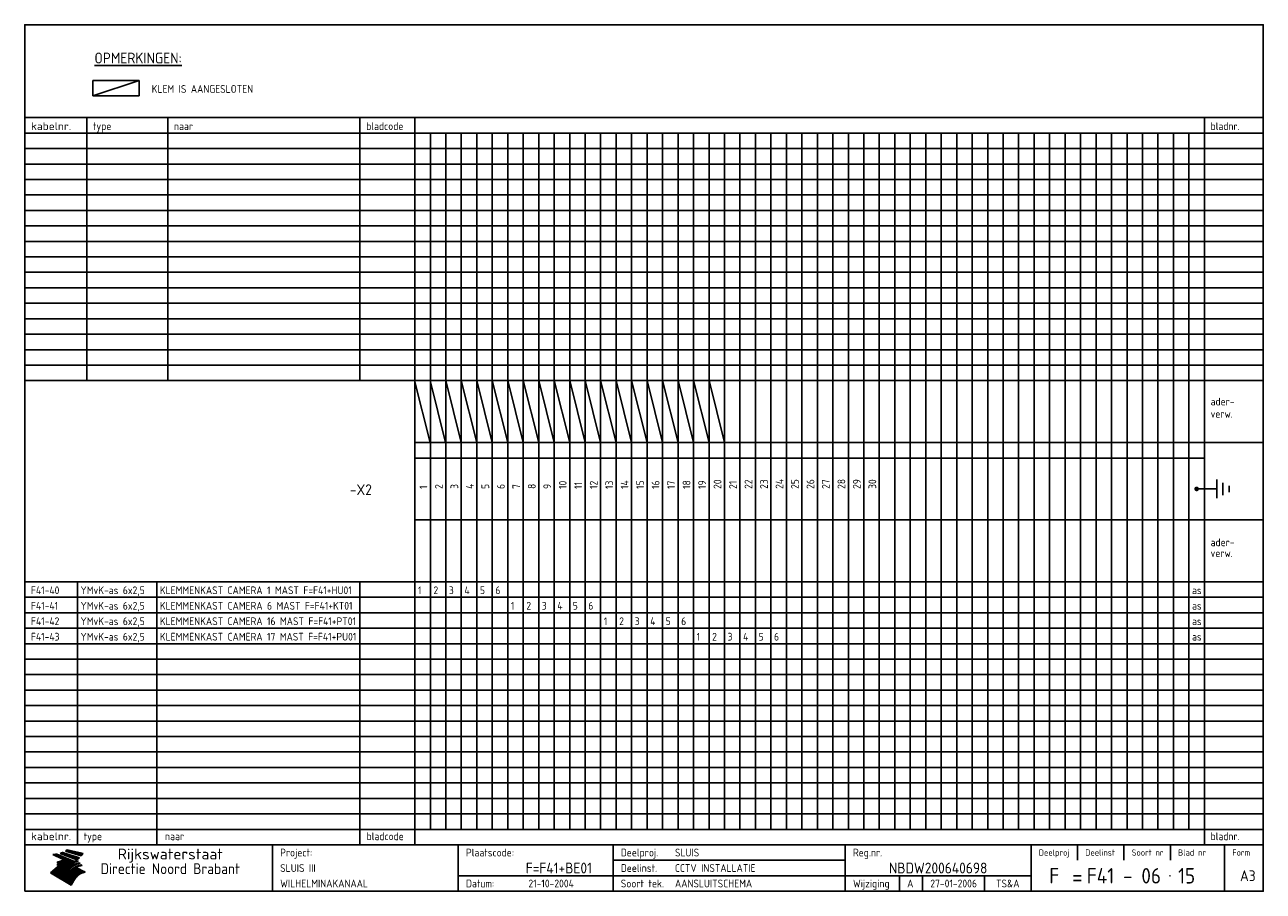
# Model space of a CAD drawing. Extents: x 10 to 410, y 10 to 290.
import ezdxf
from ezdxf.enums import TextEntityAlignment as Align

# ---------------------------------------------------------------- set-up
doc = ezdxf.new("R2010")
doc.units = 0
doc.header["$LTSCALE"] = 10
doc.header["$MEASUREMENT"] = 0
doc.layers.get('0').update_dxf_attribs({"linetype": 'CONTINUOUS'})
for name, color, linetype in [('0-25', 7, 'CONTINUOUS'), ('0-35', 2, 'CONTINUOUS'), ('0-50', 3, 'CONTINUOUS'), ('B-25', 7, 'CONTINUOUS'), ('B-35', 2, 'CONTINUOUS')]:
    doc.layers.add(name, color=color, linetype=linetype)
doc.styles.add('ISO', font='iso.shx')
doc.styles.get("Standard").update_dxf_attribs({"font": 'iso.shx'})

# ---------------------------------------------------------------- blocks, each defined once
blk = doc.blocks.new('KADER-A3')
at = {"layer": '0-25'}
for p, q in [((410, 35), (10, 35)), ((410, 30), (10, 30)), ((350, 25), (350, 20)), ((365, 25), (365, 20)), ((380, 25), (380, 20)), ((200, 20), (275, 20)), ((150, 15), (335, 15)), ((292.5, 15), (292.5, 10)), ((300, 15), (300, 10)), ((320, 15), (320, 10))]:
    blk.add_line(p, q, dxfattribs=at)
at = {"layer": '0-25', "color": 7}
for p, q in [((19.1, 21.89), (25.12, 19)), ((19.1, 21.89), (25.12, 19)), ((19.17, 21.86), (20.7, 21.86)), ((19.29, 21.8), (20.83, 21.8)), ((19.4, 21.75), (20.96, 21.75)), ((19.52, 21.69), (21.09, 21.69)), ((19.64, 21.63), (21.22, 21.63)), ((19.74, 21.92), (20.56, 21.92)), ((19.75, 21.58), (21.36, 21.58)), ((19.87, 21.52), (21.49, 21.52)), ((19.99, 21.47), (21.62, 21.47)), ((20.11, 21.41), (21.75, 21.41)), ((20.22, 21.35), (21.88, 21.35)), ((20.25, 21.97), (20.43, 21.97)), ((20.34, 21.3), (22.02, 21.3)), ((20.38, 21.99), (26.02, 19.59)), ((20.38, 21.99), (26.02, 19.59)), ((20.46, 21.24), (22.15, 21.24)), ((20.57, 21.18), (22.28, 21.18)), ((20.69, 21.13), (22.41, 21.13)), ((20.81, 21.07), (22.55, 21.07)), ((20.92, 21.02), (22.68, 21.02)), ((21.04, 20.96), (22.81, 20.96)), ((21.16, 20.9), (22.94, 20.9)), ((21.27, 20.85), (23.07, 20.85)), ((21.39, 20.79), (23.21, 20.79)), ((21.47, 22.25), (26.83, 20.19)), ((21.47, 22.25), (26.83, 20.19)), ((21.49, 22.25), (23.07, 22.25)), ((21.51, 20.73), (23.34, 20.73)), ((21.6, 22.2), (23.25, 22.2)), ((21.63, 20.68), (23.47, 20.68)), ((21.65, 22.31), (22.89, 22.31)), ((21.74, 20.62), (23.6, 20.62)), ((21.75, 22.14), (23.42, 22.14)), ((21.8, 22.37), (22.71, 22.37)), ((21.86, 20.57), (23.73, 20.57)), ((21.9, 22.08), (23.6, 22.08)), ((21.94, 22.42), (22.53, 22.42)), ((21.98, 20.51), (23.87, 20.51)), ((22.04, 22.03), (23.78, 22.03)), ((22.06, 22.48), (22.36, 22.48)), ((22.09, 20.45), (24, 20.45)), ((22.18, 22.53), (27.65, 20.8)), ((22.18, 22.53), (27.65, 20.8)), ((22.19, 21.97), (23.96, 21.97)), ((22.21, 20.4), (24.13, 20.4)), ((22.33, 20.34), (24.26, 20.34)), ((22.34, 21.92), (24.13, 21.92)), ((22.37, 20), (23.08, 20)), ((22.44, 20.28), (24.4, 20.28)), ((22.48, 21.86), (24.31, 21.86)), ((22.49, 20.06), (23.04, 20.06)), ((22.56, 20.23), (24.53, 20.23)), ((22.61, 20.12), (22.93, 20.12)), ((22.63, 21.8), (24.49, 21.8)), ((22.68, 20.17), (24.66, 20.17)), ((22.71, 20.17), (22.82, 20.17)), ((23.11, 20.02), (22.77, 20.2)), ((23.11, 20.02), (22.77, 20.2)), ((22.78, 21.75), (24.67, 21.75)), ((22.79, 20.12), (24.79, 20.12)), ((22.91, 20.06), (24.92, 20.06)), ((22.92, 21.69), (24.85, 21.69)), ((23.03, 20), (25.06, 20)), ((23.07, 21.63), (25.02, 21.63)), ((23.14, 22.99), (28.22, 21.46)), ((23.14, 22.99), (28.22, 21.46)), ((23.15, 22.98), (25.33, 22.98)), ((23.22, 21.58), (25.2, 21.58)), ((23.23, 23.04), (25.09, 23.04)), ((23.32, 23.1), (24.84, 23.1)), ((23.34, 22.93), (25.57, 22.93)), ((23.36, 21.52), (25.38, 21.52)), ((23.4, 23.15), (24.6, 23.15)), ((23.49, 23.21), (24.36, 23.21)), ((23.51, 21.47), (25.56, 21.47)), ((23.52, 22.87), (25.81, 22.87)), ((23.57, 23.27), (24.12, 23.27)), ((23.64, 23.32), (23.87, 23.32)), ((23.66, 21.41), (25.74, 21.41)), ((23.7, 23.36), (28.82, 22.17)), ((23.7, 23.36), (28.82, 22.17)), ((23.71, 22.82), (26.06, 22.82)), ((23.8, 21.35), (25.91, 21.35)), ((23.9, 22.76), (26.3, 22.76)), ((23.95, 21.3), (26.09, 21.3)), ((24.09, 22.7), (26.54, 22.7)), ((24.09, 21.24), (26.27, 21.24)), ((24.24, 21.18), (26.45, 21.18)), ((24.27, 22.65), (26.78, 22.65)), ((24.39, 21.13), (26.62, 21.13)), ((24.46, 22.59), (27.03, 22.59)), ((24.53, 21.07), (26.8, 21.07)), ((24.65, 22.53), (27.27, 22.53)), ((24.68, 21.02), (26.98, 21.02)), ((24.83, 20.96), (27.16, 20.96)), ((24.84, 22.48), (27.51, 22.48)), ((24.97, 20.9), (27.34, 20.9)), ((25.02, 22.42), (27.75, 22.42)), ((25.12, 20.85), (27.51, 20.85)), ((25.21, 22.37), (28, 22.37)), ((25.27, 20.79), (27.63, 20.79)), ((25.4, 22.31), (28.24, 22.31)), ((25.41, 20.73), (27.57, 20.73)), ((25.56, 20.68), (27.51, 20.68)), ((25.58, 22.25), (28.48, 22.25)), ((25.71, 20.62), (27.44, 20.62)), ((25.77, 22.2), (28.72, 22.2)), ((25.85, 20.57), (27.37, 20.57)), ((25.96, 22.14), (28.79, 22.14)), ((26, 20.51), (27.29, 20.51)), ((26.15, 22.08), (28.75, 22.08)), ((26.15, 20.45), (27.22, 20.45)), ((26.29, 20.4), (27.14, 20.4)), ((26.33, 22.03), (28.71, 22.03)), ((26.44, 20.34), (27.06, 20.34)), ((26.52, 21.97), (28.66, 21.97)), ((26.59, 20.28), (26.97, 20.28)), ((26.71, 21.92), (28.62, 21.92)), ((26.73, 20.23), (26.89, 20.23)), ((26.9, 21.86), (28.57, 21.86)), ((27.08, 21.8), (28.52, 21.8)), ((27.27, 21.75), (28.48, 21.75)), ((27.46, 21.69), (28.43, 21.69)), ((27.65, 21.63), (28.38, 21.63)), ((27.83, 21.58), (28.33, 21.58)), ((28.02, 21.52), (28.28, 21.52)), ((28.21, 21.47), (28.22, 21.47)), ((20.58, 17.88), (18.3, 16)), ((20.58, 17.88), (18.3, 16)), ((24.94, 11.97), (18.3, 16)), ((24.94, 11.97), (18.3, 16)), ((18.31, 16.01), (20.96, 16.01)), ((18.38, 16.07), (21.46, 16.07)), ((18.45, 16.12), (21.88, 16.12)), ((18.52, 16.18), (22.15, 16.18)), ((18.59, 16.23), (22.38, 16.23)), ((18.65, 16.29), (22.58, 16.29)), ((18.72, 16.35), (22.75, 16.35)), ((18.79, 16.4), (22.91, 16.4)), ((18.86, 16.46), (20.6, 16.46)), ((18.93, 16.52), (20.6, 16.52)), ((18.99, 16.57), (20.6, 16.57)), ((19.06, 16.63), (20.6, 16.63)), ((19.13, 16.68), (20.6, 16.68)), ((19.2, 16.74), (20.6, 16.74)), ((19.27, 16.8), (20.6, 16.8)), ((19.33, 16.85), (21.07, 16.85)), ((19.4, 16.91), (21.55, 16.91)), ((19.47, 16.97), (21.88, 16.97)), ((19.54, 17.02), (22.13, 17.02)), ((19.61, 17.08), (22.34, 17.08)), ((19.67, 17.13), (20.6, 17.13)), ((19.74, 17.19), (20.6, 17.19)), ((19.81, 17.25), (20.6, 17.25)), ((19.88, 17.3), (20.6, 17.3)), ((19.95, 17.36), (20.6, 17.36)), ((20.01, 17.42), (20.6, 17.42)), ((20.08, 17.47), (20.93, 17.47)), ((20.15, 17.53), (21.26, 17.53)), ((20.22, 17.58), (21.51, 17.58)), ((20.29, 17.64), (21.72, 17.64)), ((20.35, 17.7), (21.9, 17.7)), ((20.42, 17.75), (22.07, 17.75)), ((20.49, 17.81), (22.22, 17.81)), ((20.56, 17.87), (22.36, 17.87)), ((20.6, 19.11), (20.58, 19.51)), ((20.6, 19.11), (20.58, 19.51)), ((20.58, 19.5), (22.09, 19.5)), ((20.58, 19.44), (21.95, 19.44)), ((20.59, 19.38), (21.79, 19.38)), ((20.59, 19.33), (21.62, 19.33)), ((20.59, 19.27), (21.42, 19.27)), ((20.6, 19.22), (21.2, 19.22)), ((20.6, 19.16), (20.93, 19.16)), ((20.6, 19.11), (20.69, 19.12)), ((20.6, 19.11), (20.69, 19.12)), ((20.6, 18.79), (20.77, 18.81)), ((20.6, 18.79), (20.77, 18.81)), ((20.6, 18.29), (20.6, 18.79)), ((20.6, 18.29), (20.6, 18.79)), ((20.6, 18.77), (22.46, 18.77)), ((20.6, 18.71), (22.33, 18.71)), ((20.6, 18.65), (22.19, 18.65)), ((20.6, 18.6), (22.04, 18.6)), ((20.6, 18.54), (21.87, 18.54)), ((20.6, 18.48), (21.68, 18.48)), ((20.6, 18.43), (21.46, 18.43)), ((20.6, 18.37), (21.21, 18.37)), ((20.6, 18.29), (20.88, 18.32)), ((20.6, 18.29), (20.88, 18.32)), ((20.6, 18.32), (20.87, 18.32)), ((20.6, 17.88), (20.86, 17.91)), ((20.6, 17.88), (20.86, 17.91)), ((20.6, 17.43), (20.97, 17.48)), ((20.6, 17.43), (20.97, 17.48)), ((20.6, 17.43), (20.6, 17.09)), ((20.6, 17.43), (20.6, 17.09)), ((20.6, 17.09), (21.26, 17.16)), ((20.6, 17.09), (21.26, 17.16)), ((20.6, 16.8), (21.37, 16.89)), ((20.6, 16.8), (21.37, 16.89)), ((20.6, 16.8), (20.6, 16.45)), ((20.6, 16.8), (20.6, 16.45)), ((20.6, 16.45), (21.56, 16.56)), ((20.6, 16.45), (21.56, 16.56)), ((20.6, 15.97), (21.67, 16.09)), ((20.6, 15.97), (21.67, 16.09)), ((20.7, 16.46), (23.06, 16.46)), ((20.9, 19.55), (22.23, 19.55)), ((20.9, 18.82), (22.59, 18.82)), ((20.98, 17.92), (22.5, 17.92)), ((21.02, 17.13), (22.53, 17.13)), ((21.19, 19.61), (22.35, 19.61)), ((21.2, 16.52), (23.2, 16.52)), ((21.32, 18.88), (22.71, 18.88)), ((21.32, 17.98), (22.62, 17.98)), ((21.42, 19.67), (22.47, 19.67)), ((21.47, 17.19), (22.7, 17.19)), ((21.59, 18.03), (22.74, 18.03)), ((21.61, 18.93), (22.82, 18.93)), ((21.62, 19.72), (22.59, 19.72)), ((21.72, 16.57), (23.32, 16.57)), ((21.77, 17.25), (22.85, 17.25)), ((21.8, 19.78), (22.69, 19.78)), ((21.8, 18.09), (22.85, 18.09)), ((21.84, 18.99), (22.92, 18.99)), ((21.96, 19.83), (22.79, 19.83)), ((21.99, 18.15), (22.95, 18.15)), ((22.01, 17.3), (22.99, 17.3)), ((22.03, 19.05), (23.03, 19.05)), ((22.1, 16.63), (23.44, 16.63)), ((22.11, 19.89), (22.89, 19.89)), ((22.16, 18.2), (23.05, 18.2)), ((22.21, 19.1), (23.12, 19.1)), ((22.21, 17.36), (23.12, 17.36)), ((22.24, 19.95), (22.99, 19.95)), ((22.31, 18.26), (23.15, 18.26)), ((22.36, 19.16), (23.22, 19.16)), ((22.38, 16.68), (23.56, 16.68)), ((22.39, 17.42), (23.24, 17.42)), ((22.45, 18.32), (23.24, 18.32)), ((22.51, 19.22), (23.3, 19.22)), ((22.56, 17.47), (23.36, 17.47)), ((22.59, 18.37), (23.33, 18.37)), ((22.6, 16.74), (23.66, 16.74)), ((22.64, 19.27), (23.39, 19.27)), ((22.71, 18.43), (23.42, 18.43)), ((22.71, 17.53), (23.47, 17.53)), ((22.77, 19.33), (23.47, 19.33)), ((22.79, 16.8), (23.77, 16.8)), ((22.83, 18.48), (23.5, 18.48)), ((22.84, 17.58), (23.57, 17.58)), ((22.89, 19.38), (23.55, 19.38)), ((22.94, 18.54), (23.58, 18.54)), ((22.96, 16.85), (23.86, 16.85)), ((22.97, 17.64), (23.67, 17.64)), ((23, 19.44), (23.63, 19.44)), ((23.04, 18.6), (23.66, 18.6)), ((23.1, 19.5), (23.72, 19.5)), ((23.1, 17.7), (23.77, 17.7)), ((23.12, 16.91), (23.96, 16.91)), ((23.14, 18.65), (23.74, 18.65)), ((23.15, 19.95), (25.19, 19.95)), ((23.21, 19.55), (23.8, 19.55)), ((23.21, 17.75), (23.86, 17.75)), ((23.21, 16.01), (28.9, 16.01)), ((23.24, 18.71), (23.82, 18.71)), ((23.26, 19.89), (25.32, 19.89)), ((23.26, 16.97), (24.05, 16.97)), ((23.3, 19.61), (23.88, 19.61)), ((23.32, 17.81), (23.95, 17.81)), ((23.33, 18.77), (23.91, 18.77)), ((23.37, 16.07), (29.08, 16.07)), ((23.38, 19.83), (25.45, 19.83)), ((23.39, 19.67), (23.81, 19.67)), ((23.39, 17.02), (24.14, 17.02)), ((23.42, 18.82), (23.99, 18.82)), ((23.42, 17.87), (24.03, 17.87)), ((23.45, 19.7), (23.58, 19.79)), ((23.45, 19.7), (23.58, 19.79)), ((23.48, 19.72), (23.7, 19.72)), ((23.5, 19.78), (25.58, 19.78)), ((23.51, 18.88), (24.07, 18.88)), ((23.51, 16.12), (29.27, 16.12)), ((23.52, 17.92), (24.11, 17.92)), ((23.52, 17.08), (24.22, 17.08)), ((23.54, 18.9), (24.3, 19.42)), ((23.54, 18.9), (24.3, 19.42)), ((23.56, 19.78), (23.59, 19.78)), ((23.56, 19.39), (23.9, 19.62)), ((23.56, 19.39), (23.9, 19.62)), ((23.58, 19.79), (23.9, 19.62)), ((23.58, 19.79), (23.9, 19.62)), ((23.59, 18.93), (24.15, 18.93)), ((23.61, 19.72), (25.72, 19.72)), ((23.62, 17.98), (24.2, 17.98)), ((23.63, 17.13), (24.3, 17.13)), ((23.65, 18.59), (24.62, 19.25)), ((23.65, 18.59), (24.62, 19.25)), ((29.41, 16.17), (23.65, 16.17)), ((23.67, 18.99), (24.23, 18.99)), ((23.71, 18.03), (24.28, 18.03)), ((23.73, 19.67), (25.85, 19.67)), ((23.75, 19.05), (24.32, 19.05)), ((23.75, 17.19), (24.38, 17.19)), ((23.77, 16.23), (29.47, 16.23)), ((23.79, 18.09), (24.36, 18.09)), ((23.83, 19.1), (24.4, 19.1)), ((23.85, 19.61), (25.98, 19.61)), ((23.85, 17.25), (24.46, 17.25)), ((23.88, 18.15), (24.44, 18.15)), ((23.89, 16.29), (29.36, 16.29)), ((23.92, 19.16), (24.48, 19.16)), ((23.94, 18.19), (25.23, 19.07)), ((23.94, 18.19), (25.23, 19.07)), ((23.95, 17.3), (24.55, 17.3)), ((23.96, 19.55), (25.96, 19.55)), ((23.96, 18.2), (24.53, 18.2)), ((24, 19.22), (24.56, 19.22)), ((24, 16.35), (29.24, 16.35)), ((24.04, 18.26), (24.61, 18.26)), ((24.05, 17.36), (24.63, 17.36)), ((24.06, 17.88), (25.34, 18.76)), ((24.06, 17.88), (25.34, 18.76)), ((24.08, 19.5), (25.88, 19.5)), ((24.08, 19.27), (24.58, 19.27)), ((24.11, 16.4), (29.13, 16.4)), ((24.13, 18.32), (24.69, 18.32)), ((24.14, 17.42), (24.71, 17.42)), ((24.16, 19.33), (24.47, 19.33)), ((24.2, 19.44), (25.79, 19.44)), ((24.21, 18.37), (24.77, 18.37)), ((24.21, 16.46), (29.02, 16.46)), ((24.23, 17.47), (24.79, 17.47)), ((24.24, 17.48), (25.52, 18.36)), ((24.24, 17.48), (25.52, 18.36)), ((24.25, 19.38), (24.36, 19.38)), ((24.29, 18.43), (24.85, 18.43)), ((24.3, 19.42), (24.62, 19.25)), ((24.3, 19.42), (24.62, 19.25)), ((24.31, 19.38), (25.71, 19.38)), ((24.31, 17.53), (24.87, 17.53)), ((24.31, 16.52), (28.91, 16.52)), ((24.35, 17.17), (25.64, 18.05)), ((24.35, 17.17), (25.64, 18.05)), ((24.37, 18.48), (24.94, 18.48)), ((24.39, 17.58), (24.96, 17.58)), ((24.4, 16.57), (28.79, 16.57)), ((24.43, 19.33), (25.62, 19.33)), ((24.45, 18.54), (25.02, 18.54)), ((24.47, 17.64), (25.04, 17.64)), ((24.49, 16.63), (28.68, 16.63)), ((24.54, 18.6), (25.1, 18.6)), ((24.55, 19.27), (25.54, 19.27)), ((24.56, 17.7), (25.12, 17.7)), ((24.57, 16.68), (28.57, 16.68)), ((24.62, 18.65), (25.18, 18.65)), ((24.63, 16.72), (25.91, 17.6)), ((24.63, 16.72), (25.91, 17.6)), ((24.64, 17.75), (25.2, 17.75)), ((24.66, 16.74), (28.45, 16.74)), ((24.67, 19.22), (25.45, 19.22)), ((24.7, 18.71), (25.27, 18.71)), ((24.72, 17.81), (25.29, 17.81)), ((24.74, 16.8), (28.34, 16.8)), ((24.78, 19.16), (25.37, 19.16)), ((24.78, 18.77), (25.34, 18.77)), ((24.8, 17.87), (25.37, 17.87)), ((24.82, 16.85), (28.23, 16.85)), ((24.87, 18.82), (25.4, 18.82)), ((24.89, 17.92), (25.45, 17.92)), ((24.9, 19.1), (25.28, 19.1)), ((24.9, 16.91), (28.11, 16.91)), ((24.95, 18.88), (25.45, 18.88)), ((24.97, 17.98), (25.53, 17.98)), ((24.99, 16.97), (28, 16.97)), ((25.02, 19.05), (25.2, 19.05)), ((25.03, 18.93), (25.51, 18.93)), ((25.05, 18.03), (25.61, 18.03)), ((25.07, 17.02), (27.89, 17.02)), ((25.11, 18.99), (25.57, 18.99)), ((26.02, 19.59), (25.12, 19)), ((26.02, 19.59), (25.12, 19)), ((25.13, 18.09), (25.68, 18.09)), ((25.15, 17.08), (27.77, 17.08)), ((25.19, 19.05), (25.63, 19.05)), ((25.21, 18.15), (25.75, 18.15)), ((25.23, 17.13), (27.66, 17.13)), ((25.26, 19.1), (25.7, 19.1)), ((25.3, 18.2), (25.82, 18.2)), ((25.31, 17.19), (27.55, 17.19)), ((25.33, 19.16), (25.77, 19.16)), ((25.38, 18.26), (25.89, 18.26)), ((25.39, 19.22), (25.85, 19.22)), ((25.4, 17.25), (27.43, 17.25)), ((25.46, 18.32), (25.97, 18.32)), ((25.47, 19.27), (25.93, 19.27)), ((25.48, 17.3), (27.32, 17.3)), ((25.54, 19.33), (26.03, 19.33)), ((25.54, 18.37), (26.06, 18.37)), ((25.56, 17.36), (27.21, 17.36)), ((25.62, 18.43), (26.14, 18.43)), ((25.63, 19.38), (26.13, 19.38)), ((25.64, 17.42), (27.1, 17.42)), ((25.7, 18.48), (26.24, 18.48)), ((25.72, 19.44), (26.24, 19.44)), ((25.73, 17.47), (26.98, 17.47)), ((25.79, 18.54), (26.34, 18.54)), ((25.81, 17.53), (26.87, 17.53)), ((25.82, 19.5), (26.36, 19.5)), ((25.89, 18.6), (26.46, 18.6)), ((25.89, 17.58), (26.76, 17.58)), ((25.93, 19.55), (26.53, 19.55)), ((25.96, 17.64), (26.64, 17.64)), ((25.99, 18.65), (26.58, 18.65)), ((26.04, 17.7), (26.59, 17.7)), ((26.06, 19.61), (26.85, 19.61)), ((26.1, 18.71), (26.72, 18.71)), ((26.12, 17.75), (26.67, 17.75)), ((26.2, 17.81), (26.76, 17.81)), ((26.21, 19.67), (27.23, 19.67)), ((26.23, 18.77), (26.89, 18.77)), ((26.29, 17.87), (26.86, 17.87)), ((26.37, 18.82), (27.09, 18.82)), ((26.39, 17.92), (26.97, 17.92)), ((26.44, 19.72), (27.18, 19.72)), ((26.49, 17.98), (27.09, 17.98)), ((26.53, 18.88), (27.34, 18.88)), ((26.56, 17.68), (29.54, 16.2)), ((26.56, 17.68), (29.54, 16.2)), ((26.6, 18.03), (27.22, 18.03)), ((26.72, 18.09), (27.38, 18.09)), ((26.73, 18.93), (27.66, 18.93)), ((26.85, 18.15), (27.56, 18.15)), ((26.99, 18.99), (27.9, 18.99)), ((27, 18.2), (27.8, 18.2)), ((27.13, 19.78), (27.25, 19.64)), ((27.13, 19.78), (27.25, 19.64)), ((27.18, 18.26), (28.13, 18.26)), ((27.26, 19.05), (27.84, 19.05)), ((27.39, 18.32), (28.47, 18.32)), ((27.7, 18.37), (28.49, 18.37)), ((27.78, 19.1), (27.93, 18.96)), ((27.78, 19.1), (27.93, 18.96)), ((28, 18.43), (28.44, 18.43)), ((28.29, 15.83), (29.54, 16.2)), ((28.29, 15.83), (29.54, 16.2)), ((28.39, 18.48), (28.54, 18.32)), ((28.39, 18.48), (28.54, 18.32)), ((29.54, 16.2), (29.45, 16.17)), ((29.54, 16.2), (29.45, 16.17)), ((29.46, 16.18), (29.47, 16.18)), ((18.38, 15.95), (20.6, 15.95)), ((18.47, 15.9), (20.6, 15.9)), ((18.57, 15.84), (20.6, 15.84)), ((18.66, 15.78), (20.6, 15.78)), ((18.75, 15.73), (20.6, 15.73)), ((18.85, 15.67), (20.6, 15.67)), ((18.94, 15.62), (20.6, 15.62)), ((19.03, 15.56), (27.83, 15.56)), ((19.12, 15.5), (27.75, 15.5)), ((19.22, 15.45), (27.66, 15.45)), ((19.31, 15.39), (27.58, 15.39)), ((19.4, 15.33), (27.5, 15.33)), ((19.49, 15.28), (27.43, 15.28)), ((19.59, 15.22), (27.36, 15.22)), ((19.68, 15.17), (27.29, 15.17)), ((19.77, 15.11), (27.22, 15.11)), ((19.86, 15.05), (27.15, 15.05)), ((19.96, 15), (27.09, 15)), ((20.05, 14.94), (27.02, 14.94)), ((20.14, 14.88), (26.96, 14.88)), ((20.24, 14.83), (26.9, 14.83)), ((20.33, 14.77), (26.84, 14.77)), ((20.42, 14.72), (26.79, 14.72)), ((20.51, 14.66), (26.73, 14.66)), ((20.6, 15.97), (20.6, 15.58)), ((20.6, 15.97), (20.6, 15.58)), ((20.6, 15.58), (21.95, 15.73)), ((20.6, 15.58), (21.95, 15.73)), ((20.61, 14.6), (26.68, 14.6)), ((20.7, 14.55), (26.62, 14.55)), ((20.79, 14.49), (26.57, 14.49)), ((20.88, 14.43), (26.52, 14.43)), ((20.94, 15.62), (27.92, 15.62)), ((20.98, 14.38), (26.47, 14.38)), ((21.07, 14.32), (26.42, 14.32)), ((21.16, 14.27), (26.38, 14.27)), ((21.25, 14.21), (26.33, 14.21)), ((21.35, 14.15), (26.29, 14.15)), ((21.44, 14.1), (26.24, 14.1)), ((21.45, 15.67), (28.01, 15.67)), ((21.53, 14.04), (26.2, 14.04)), ((21.63, 13.98), (26.16, 13.98)), ((21.72, 13.93), (26.12, 13.93)), ((21.81, 13.87), (26.08, 13.87)), ((21.9, 13.82), (26.04, 13.82)), ((21.96, 15.73), (28.11, 15.73)), ((22, 13.76), (26, 13.76)), ((22.09, 13.7), (25.96, 13.7)), ((22.18, 13.65), (25.93, 13.65)), ((22.27, 13.59), (25.89, 13.59)), ((22.34, 15.78), (28.21, 15.78)), ((22.37, 13.53), (25.86, 13.53)), ((22.46, 13.48), (25.82, 13.48)), ((22.55, 13.42), (25.79, 13.42)), ((22.62, 15.84), (28.33, 15.84)), ((22.65, 13.37), (25.76, 13.37)), ((22.74, 13.31), (25.73, 13.31)), ((22.83, 13.25), (25.69, 13.25)), ((22.84, 15.9), (28.52, 15.9)), ((22.92, 13.2), (25.66, 13.2)), ((23.02, 13.14), (25.63, 13.14)), ((23.04, 15.95), (28.71, 15.95)), ((23.11, 13.08), (25.59, 13.08)), ((23.2, 13.03), (25.56, 13.03)), ((23.29, 12.97), (25.53, 12.97)), ((23.39, 12.92), (25.5, 12.92)), ((23.48, 12.86), (25.46, 12.86)), ((23.57, 12.8), (25.43, 12.8)), ((23.66, 12.75), (25.4, 12.75)), ((23.76, 12.69), (25.36, 12.69)), ((23.85, 12.63), (25.33, 12.63)), ((23.94, 12.58), (25.3, 12.58)), ((24.04, 12.52), (25.26, 12.52)), ((24.13, 12.47), (25.23, 12.47)), ((24.22, 12.41), (25.2, 12.41)), ((24.31, 12.35), (25.17, 12.35)), ((24.41, 12.3), (25.13, 12.3)), ((24.5, 12.24), (25.1, 12.24)), ((24.59, 12.18), (25.07, 12.18)), ((24.68, 12.13), (25.03, 12.13)), ((24.78, 12.07), (25, 12.07)), ((24.87, 12.02), (24.97, 12.02)), ((24.94, 11.97), (25.81, 13.45)), ((24.94, 11.97), (25.81, 13.45))]:
    blk.add_line(p, q, dxfattribs=at)
for centre, radius, start, end in [((19.15, 29.7), 7.8, 269.6055, 279.0886), ((19.15, 29.7), 7.8, 269.6055, 279.0886), ((19.93, 25.38), 5.91, 276.3402, 298.7463), ((19.93, 25.38), 5.91, 276.3402, 298.7463), ((19.84, 25.09), 6.03, 278.129, 302.868), ((19.84, 25.09), 6.03, 278.129, 302.868), ((19.84, 27.26), 5.27, 288.0217, 296.3084), ((19.84, 27.26), 5.27, 288.0217, 296.3084), ((20.49, 27.56), 5.28, 300.0654, 307.393), ((20.49, 27.56), 5.28, 300.0654, 307.393), ((24.11, 24.7), 5.26, 301.1147, 312.2814), ((24.11, 24.7), 5.26, 301.1147, 312.2814), ((21.95, 27.32), 8.59, 316.9248, 323.1399), ((21.95, 27.32), 8.59, 316.9248, 323.1399), ((20.21, 23.78), 5.91, 273.6149, 304.3803), ((20.21, 23.78), 5.91, 273.6149, 304.3803), ((20.35, 24.56), 5.76, 274.164, 302.5474), ((20.35, 24.56), 5.76, 274.164, 302.5474), ((20.05, 24.28), 6.02, 277.9472, 305.7139), ((20.05, 24.28), 6.02, 277.9472, 305.7139), ((20.04, 23.49), 6.09, 278.8115, 306.4242), ((20.04, 23.49), 6.09, 278.8115, 306.4242), ((20.53, 23.07), 5.96, 277.0519, 304.973), ((20.53, 23.07), 5.96, 277.0519, 304.973), ((20.72, 22.76), 5.91, 276.3402, 304.3803), ((20.72, 22.76), 5.91, 276.3402, 304.3803), ((21.06, 22.34), 5.81, 274.9043, 303.1745), ((21.06, 22.34), 5.81, 274.9043, 303.1745), ((20.82, 22.06), 6.04, 278.1111, 305.8489), ((20.82, 22.06), 6.04, 278.1111, 305.8489), ((21.3, 21.6), 5.91, 276.3402, 304.3803), ((21.3, 21.6), 5.91, 276.3402, 304.3803), ((27.05, 17.17), 2.63, 107.4286, 133.7799), ((27.05, 17.17), 2.63, 107.4286, 133.7799), ((27.45, 16.91), 2.81, 110.4143, 138.7411), ((27.45, 16.91), 2.81, 110.4143, 138.7411), ((27.57, 15.64), 3.4, 98.1566, 126.9045), ((27.57, 15.64), 3.4, 98.1566, 126.9045), ((27.91, 15.54), 3.39, 100.5835, 132.088), ((27.91, 15.54), 3.39, 100.5835, 132.088), ((28.21, 14.74), 3.67, 95.7581, 128.7216), ((28.21, 14.74), 3.67, 95.7581, 128.7216), ((27.01, 16.84), 2.93, 87.7348, 104.8316), ((27.01, 16.84), 2.93, 87.7348, 104.8316), ((27.37, 15.71), 3.93, 91.7838, 103.2817), ((27.37, 15.71), 3.93, 91.7838, 103.2817), ((28.4, 15.05), 3.21, 96.3886, 125.0052), ((28.4, 15.05), 3.21, 96.3886, 125.0052), ((27.82, 16.31), 2.8, 90.634, 105.1984), ((27.82, 16.31), 2.8, 90.634, 105.1984), ((28.19, 15.04), 3.93, 93.8342, 103.2817), ((28.19, 15.04), 3.93, 93.8342, 103.2817), ((28.58, 15.69), 2.8, 93.8141, 105.1984), ((28.58, 15.69), 2.8, 93.8141, 105.1984), ((28.95, 14.41), 3.93, 96.0135, 103.2817), ((28.95, 14.41), 3.93, 96.0135, 103.2817), ((31.24, 10.26), 6.3, 117.9568, 149.6251), ((31.24, 10.26), 6.3, 117.9568, 149.6251)]:
    blk.add_arc(centre, radius, start, end, dxfattribs=at)
at = {"layer": '0-35'}
for p, q in [((90, 25), (90, 10)), ((150, 25), (150, 10)), ((200, 25), (200, 10)), ((275, 25), (275, 10)), ((335, 25), (335, 10)), ((397.5, 25), (397.5, 10))]:
    blk.add_line(p, q, dxfattribs=at)
at = {"layer": '0-50'}
for p, q in [((10, 25), (410, 25)), ((348.75, 15), (351.25, 15)), ((348.75, 13.5), (351.25, 13.5))]:
    blk.add_line(p, q, dxfattribs=at)
blk.add_lwpolyline([(10, 10), (410, 10), (410, 290), (10, 290)], close=True, dxfattribs=at)
at = {"layer": '0-50', "const_width": 0.25}
blk.add_lwpolyline([(379.75, 15, 1), (380, 15, 1)], format="xyb", close=True, dxfattribs=at)
at = {"layer": '0-25', "style": 'ISO'}
for s, height, p in [('Project:', 2.5, (92.5, 22.5)), ('Plaatscode:', 2.5, (152.5, 22.5)), ('Deelproj.', 2.5, (202.5, 22.5)), ('Reg.nr.', 2.5, (277.5, 22.5)), ('Deelproj', 2, (337.5, 22.5)), ('Deelinst', 2, (352.5, 22.5)), ('Soort nr', 2, (367.5, 22.5)), ('Blad nr', 2, (382.5, 22.5)), ('Form', 2, (400, 22.5)), ('Deelinst.', 2.5, (202.5, 17.5)), ('Datum:', 2.5, (152.5, 12.5)), ('Soort tek.', 2.5, (202.5, 12.5)), ('Wijziging', 2.5, (277.5, 12.5))]:
    blk.add_text(s, height=height, dxfattribs=at).set_placement(p, align=Align.MIDDLE_LEFT)
for tag, p in [('N', (220, 22.5)), ('B', (92.5, 17.5)), ('P', (220, 17.5)), ('C', (92.5, 12.5)), ('U', (220, 12.5)), ('REV', (295, 12.5))]:
    blk.add_attdef(tag, text='', height=2.5, dxfattribs=at).set_placement(p, align=Align.MIDDLE_LEFT)
for tag, p in [('W', (180, 12.5)), ('Z', (310, 12.5)), ('Y', (327.5, 12.5))]:
    blk.add_attdef(tag, text='', height=2.5, dxfattribs=at).set_placement(p, align=Align.MIDDLE)
at = {"layer": '0-35', "style": 'ISO', "width": 1.00614}
blk.add_text('Rijkswaterstaat', height=3.5, dxfattribs=at).set_placement((40, 20.28), (74, 20.28), align=Align.FIT)
at = {"layer": '0-35', "color": 2, "style": 'ISO', "width": 0.948867}
blk.add_text('Directie Noord Brabant', height=3.5, dxfattribs=at).set_placement((34.5, 15.53), (79.5, 15.53), align=Align.FIT)
at = {"layer": '0-35', "style": 'ISO'}
for tag, p in [('X', (178.5, 17.5)), ('FORM', (402.5, 15))]:
    blk.add_attdef(tag, text='', height=3.5, dxfattribs=at).set_placement(p, align=Align.MIDDLE_LEFT)
blk.add_attdef('RNR', text='', height=3.5, dxfattribs=at).set_placement((305, 17.5), align=Align.MIDDLE)
at = {"layer": '0-50', "style": 'ISO'}
for tag, p in [('M', (342.5, 15)), ('O', (365, 15))]:
    blk.add_attdef(tag, text='', height=5, dxfattribs=at).set_placement(p, align=Align.MIDDLE)
blk.add_attdef('Q', text='', height=5, dxfattribs=at).set_placement((382.5, 15), align=Align.MIDDLE_LEFT)

msp = doc.modelspace()

# ---------------------------------------------------------------- linework, layer by layer
at = {"layer": '0-25'}
for p, q in [((10, 260), (410, 260)), ((10, 255), (410, 255)), ((141, 255), (141, 175)), ((146, 255), (146, 175)), ((151, 255), (151, 175)), ((156, 255), (156, 175)), ((161, 255), (161, 30)), ((166, 255), (166, 175)), ((171, 255), (171, 175)), ((176, 255), (176, 175)), ((181, 255), (181, 175)), ((186, 255), (186, 30)), ((191, 255), (191, 175)), ((196, 255), (196, 175)), ((201, 255), (201, 175)), ((206, 255), (206, 175)), ((211, 255), (211, 30)), ((216, 255), (216, 175)), ((221, 255), (221, 175)), ((226, 255), (226, 175)), ((231, 255), (231, 175)), ((236, 255), (236, 30)), ((241, 255), (241, 175)), ((246, 255), (246, 175)), ((251, 255), (251, 175)), ((256, 255), (256, 175)), ((261, 255), (261, 30)), ((266, 255), (266, 175)), ((271, 255), (271, 175)), ((276, 255), (276, 175)), ((281, 255), (281, 175)), ((286, 255), (286, 30)), ((291, 255), (291, 175)), ((296, 255), (296, 175)), ((301, 255), (301, 175)), ((306, 255), (306, 175)), ((311, 255), (311, 30)), ((316, 255), (316, 175)), ((321, 255), (321, 175)), ((326, 255), (326, 175)), ((331, 255), (331, 175)), ((336, 255), (336, 30)), ((341, 255), (341, 175)), ((346, 255), (346, 175)), ((351, 255), (351, 175)), ((356, 255), (356, 175)), ((361, 255), (361, 30)), ((366, 255), (366, 175)), ((371, 255), (371, 175)), ((376, 255), (376, 175)), ((381, 255), (381, 175)), ((386, 255), (386, 30)), ((10, 250), (410, 250)), ((10, 245), (410, 245)), ((10, 240), (410, 240)), ((10, 235), (410, 235)), ((10, 230), (410, 230)), ((10, 225), (410, 225)), ((10, 220), (410, 220)), ((10, 215), (410, 215)), ((10, 210), (410, 210)), ((10, 205), (410, 205)), ((10, 200), (410, 200)), ((10, 195), (410, 195)), ((10, 190), (410, 190)), ((10, 185), (410, 185)), ((10, 180), (410, 180)), ((10, 175), (410, 175)), ((140.92, 155), (135.92, 175)), ((145.92, 155), (140.92, 175)), ((141, 175), (141, 110)), ((146, 175), (146, 110)), ((151, 155), (146, 175)), ((151, 175), (151, 110)), ((156, 155), (151, 175)), ((156, 175), (156, 110)), ((161, 155), (156, 175)), ((166, 155), (161, 175)), ((166, 175), (166, 110)), ((171, 155), (166, 175)), ((171, 175), (171, 110)), ((176, 155), (171, 175)), ((176, 175), (176, 110)), ((181, 155), (176, 175)), ((181, 175), (181, 110)), ((186, 155), (181, 175)), ((191, 155), (186, 175)), ((191, 175), (191, 110)), ((196, 155), (191, 175)), ((196, 175), (196, 110)), ((201, 155), (196, 175)), ((201, 175), (201, 110)), ((206, 155), (201, 175)), ((206, 175), (206, 110)), ((211, 155), (206, 175)), ((216, 155), (211, 175)), ((216, 175), (216, 110)), ((221, 155), (216, 175)), ((221, 175), (221, 110)), ((226, 155), (221, 175)), ((226, 175), (226, 110)), ((231, 155), (226, 175)), ((231, 175), (231, 110)), ((236.04, 155), (231.04, 175)), ((241, 175), (241, 110)), ((246, 175), (246, 110)), ((251, 175), (251, 110)), ((256, 175), (256, 110)), ((266, 175), (266, 110)), ((271, 175), (271, 110)), ((276, 175), (276, 110)), ((281, 175), (281, 110)), ((291, 175), (291, 110)), ((296, 175), (296, 110)), ((301, 175), (301, 110)), ((306, 175), (306, 110)), ((316, 175), (316, 110)), ((321, 175), (321, 110)), ((326, 175), (326, 110)), ((331, 175), (331, 110)), ((341, 175), (341, 110)), ((346, 175), (346, 110)), ((351, 175), (351, 110)), ((356, 175), (356, 110)), ((366, 175), (366, 110)), ((371, 175), (371, 110)), ((376, 175), (376, 110)), ((381, 175), (381, 110)), ((136, 150), (391, 150)), ((389, 140), (395, 140)), ((395, 143), (395, 137)), ((397, 142), (397, 138)), ((399, 141), (399, 139)), ((10, 110), (410, 110)), ((141, 110), (141, 30)), ((146, 110), (146, 30)), ((151, 110), (151, 30)), ((156, 110), (156, 30)), ((166, 110), (166, 30)), ((171, 110), (171, 30)), ((176, 110), (176, 30)), ((181, 110), (181, 30)), ((191, 110), (191, 30)), ((196, 110), (196, 30)), ((201, 110), (201, 30)), ((206, 110), (206, 30)), ((216, 110), (216, 30)), ((221, 110), (221, 30)), ((226, 110), (226, 30)), ((231, 110), (231, 30)), ((241, 110), (241, 30)), ((246, 110), (246, 30)), ((251, 110), (251, 30)), ((256, 110), (256, 30)), ((266, 110), (266, 30)), ((271, 110), (271, 30)), ((276, 110), (276, 30)), ((281, 110), (281, 30)), ((291, 110), (291, 30)), ((296, 110), (296, 30)), ((301, 110), (301, 30)), ((306, 110), (306, 30)), ((316, 110), (316, 30)), ((321, 110), (321, 30)), ((326, 110), (326, 30)), ((331, 110), (331, 30)), ((341, 110), (341, 30)), ((346, 110), (346, 30)), ((351, 110), (351, 30)), ((356, 110), (356, 30)), ((366, 110), (366, 30)), ((371, 110), (371, 30)), ((376, 110), (376, 30)), ((381, 110), (381, 30)), ((10, 105), (410, 105)), ((10, 100), (410, 100)), ((10, 95), (410, 95)), ((10, 90), (410, 90)), ((10, 85), (410, 85)), ((10, 80), (410, 80)), ((10, 75), (410, 75)), ((10, 70), (410, 70)), ((10, 65), (410, 65)), ((10, 60), (410, 60)), ((10, 55), (410, 55)), ((10, 50), (410, 50)), ((10, 45), (410, 45)), ((10, 40), (410, 40))]:
    msp.add_line(p, q, dxfattribs=at)
at = {"layer": '0-25', "const_width": 0.75}
msp.add_lwpolyline([(388.12, 140, 1), (388.88, 140, 1)], format="xyb", close=True, dxfattribs=at)
at = {"layer": '0-35'}
for p, q in [((32, 272), (32, 267)), ((47, 272), (32, 272)), ((32, 267), (47, 272)), ((47, 267), (47, 272)), ((32, 267), (47, 267)), ((30, 260), (30, 175)), ((56.21, 260), (56.21, 175)), ((118.27, 260), (118.27, 175)), ((136, 260), (136, 25)), ((391, 260), (391, 25)), ((136, 155), (410, 155)), ((136, 130), (410, 130)), ((27, 110), (27, 25)), ((52.68, 110), (52.68, 25)), ((118.27, 110), (118.27, 25))]:
    msp.add_line(p, q, dxfattribs=at)

# ---------------------------------------------------------------- block references
ref = msp.add_blockref('KADER-A3', (0, 0))
ref.add_attrib('B', 'SLUIS III', dxfattribs={"layer": '0-25', "height": 2.5, "style": 'ISO'}).set_placement((92.5, 17.5), align=Align.MIDDLE_LEFT)
ref.add_attrib('C', 'WILHELMINAKANAAL', dxfattribs={"layer": '0-25', "height": 2.5, "style": 'ISO'}).set_placement((92.5, 12.5), align=Align.MIDDLE_LEFT)
ref.add_attrib('N', 'SLUIS', dxfattribs={"layer": '0-25', "height": 2.5, "style": 'ISO'}).set_placement((220, 22.5), align=Align.MIDDLE_LEFT)
ref.add_attrib('P', 'CCTV INSTALLATIE', dxfattribs={"layer": '0-25', "height": 2.5, "style": 'ISO'}).set_placement((220, 17.5), align=Align.MIDDLE_LEFT)
ref.add_attrib('U', 'AANSLUITSCHEMA', dxfattribs={"layer": '0-25', "height": 2.5, "style": 'ISO'}).set_placement((220, 12.5), align=Align.MIDDLE_LEFT)
ref.add_attrib('M', 'F', dxfattribs={"layer": '0-50', "height": 5, "style": 'ISO'}).set_placement((342.5, 15), align=Align.MIDDLE)
ref.add_attrib('O', 'F41 - 06', dxfattribs={"layer": '0-50', "height": 5, "style": 'ISO'}).set_placement((365, 15), align=Align.MIDDLE)
ref.add_attrib('Q', '15', dxfattribs={"layer": '0-50', "height": 5, "style": 'ISO'}).set_placement((382.5, 15), align=Align.MIDDLE_LEFT)
ref.add_attrib('X', 'F=F41+BE01', dxfattribs={"layer": '0-35', "height": 3.5, "style": 'ISO'}).set_placement((171.81, 17.5), align=Align.MIDDLE_LEFT)
ref.add_attrib('RNR', 'NBDW200640698', dxfattribs={"layer": '0-35', "height": 3.5, "style": 'ISO'}).set_placement((305, 17.5), align=Align.MIDDLE)
ref.add_attrib('W', '21-10-2004', dxfattribs={"layer": '0-25', "height": 2.5, "style": 'ISO'}).set_placement((180, 12.5), align=Align.MIDDLE)
ref.add_attrib('FORM', 'A3', dxfattribs={"layer": '0-35', "height": 3.5, "style": 'ISO'}).set_placement((402.5, 15), align=Align.MIDDLE_LEFT)
ref.add_attrib('REV', 'A', dxfattribs={"layer": '0-25', "height": 2.5, "style": 'ISO'}).set_placement((295, 12.5), align=Align.MIDDLE_LEFT)
ref.add_attrib('Z', '27-01-2006', dxfattribs={"layer": '0-25', "height": 2.5, "style": 'ISO'}).set_placement((310, 12.5), align=Align.MIDDLE)
ref.add_attrib('Y', 'TS&A', dxfattribs={"layer": '0-25', "height": 2.5, "style": 'ISO'}).set_placement((327.5, 12.5), align=Align.MIDDLE)

# ---------------------------------------------------------------- texts
at = {"layer": 'B-25'}
for s, p in [('KLEM IS AANGESLOTEN', (51, 268)), ('F41-40', (12, 106)), ('YMvK-as 6x2,5', (28, 106)), ('KLEMMENKAST CAMERA 1 MAST F=F41+HU01', (53.65, 106)), ('1', (137, 106)), ('2', (142, 106)), ('3', (147, 106)), ('4', (152, 106)), ('5', (157, 106)), ('6', (162, 106)), ('as', (387, 106)), ('.', (387, 106)), ('F41-41', (12, 101)), ('YMvK-as 6x2,5', (28, 101)), ('KLEMMENKAST CAMERA 6 MAST F=F41+KT01', (53.65, 101)), ('1', (167, 101)), ('2', (172, 101)), ('3', (177, 101)), ('4', (182, 101)), ('5', (187, 101)), ('6', (192, 101)), ('as', (387, 101)), ('F41-42', (12, 96)), ('YMvK-as 6x2,5', (28, 96)), ('KLEMMENKAST CAMERA 16 MAST F=F41+PT01', (53.65, 96)), ('1', (197, 96)), ('2', (202, 96)), ('3', (207, 96)), ('4', (212, 96)), ('5', (217, 96)), ('6', (222, 96)), ('as', (387, 96)), ('F41-43', (12, 91)), ('YMvK-as 6x2,5', (28, 91)), ('KLEMMENKAST CAMERA 17 MAST F=F41+PU01', (53.65, 91)), ('1', (227, 91)), ('2', (232, 91)), ('3', (237, 91)), ('4', (242, 91)), ('5', (247, 91)), ('6', (252, 91)), ('as', (387, 91))]:
    msp.add_text(s, height=2.5, dxfattribs=at).set_placement(p)
at = {"layer": 'B-25', "style": 'ISO', "width": 1.11828}
for p, p2 in [((12, 256), (25, 256)), ((12, 26.5), (25, 26.5))]:
    msp.add_text('kabelnr.', height=2.5, dxfattribs=at).set_placement(p, p2, align=Align.FIT)
at = {"layer": 'B-25', "style": 'ISO'}
for s, p in [('type', (32, 256)), ('naar', (58.21, 256)), ('bladcode', (120.27, 256)), ('bladnr.', (393, 256)), ('ader-', (393, 167)), ('verw.', (393, 163)), ('ader-', (393, 121.5)), ('verw.', (393, 118)), ('type', (29, 26.5)), ('naar', (55.32, 26.5)), ('bladcode', (120.4, 26.5)), ('bladnr.', (393, 26.5))]:
    msp.add_text(s, height=2.5, dxfattribs=at).set_placement(p)
at = {"layer": 'B-25'}
for s, p in [('1', (140, 140)), ('2', (145, 140)), ('3', (150, 140)), ('4', (155, 140)), ('5', (160, 140)), ('6', (165, 140)), ('7', (170, 140)), ('8', (175, 140)), ('9', (180, 140)), ('10', (185, 140)), ('11', (190, 140)), ('12', (195, 140)), ('13', (200, 140)), ('14', (205, 140)), ('15', (210, 140)), ('16', (215, 140)), ('17', (220, 140)), ('18', (225, 140)), ('19', (230, 140)), ('20', (235, 140)), ('21', (240, 140)), ('22', (245, 140)), ('23', (250, 140)), ('24', (255, 140)), ('25', (260, 140)), ('26', (265, 140)), ('27', (270, 140)), ('28', (275, 140)), ('29', (280, 140)), ('30', (285, 140))]:
    msp.add_text(s, height=2.5, rotation=90, dxfattribs=at).set_placement(p)
at = {"layer": 'B-35'}
for s, p in [('%%UOPMERKINGEN:', (32.5, 277.5)), ('-X2', (115, 138))]:
    msp.add_text(s, height=3.5, dxfattribs=at).set_placement(p)

doc.saveas('drawing.dxf')
